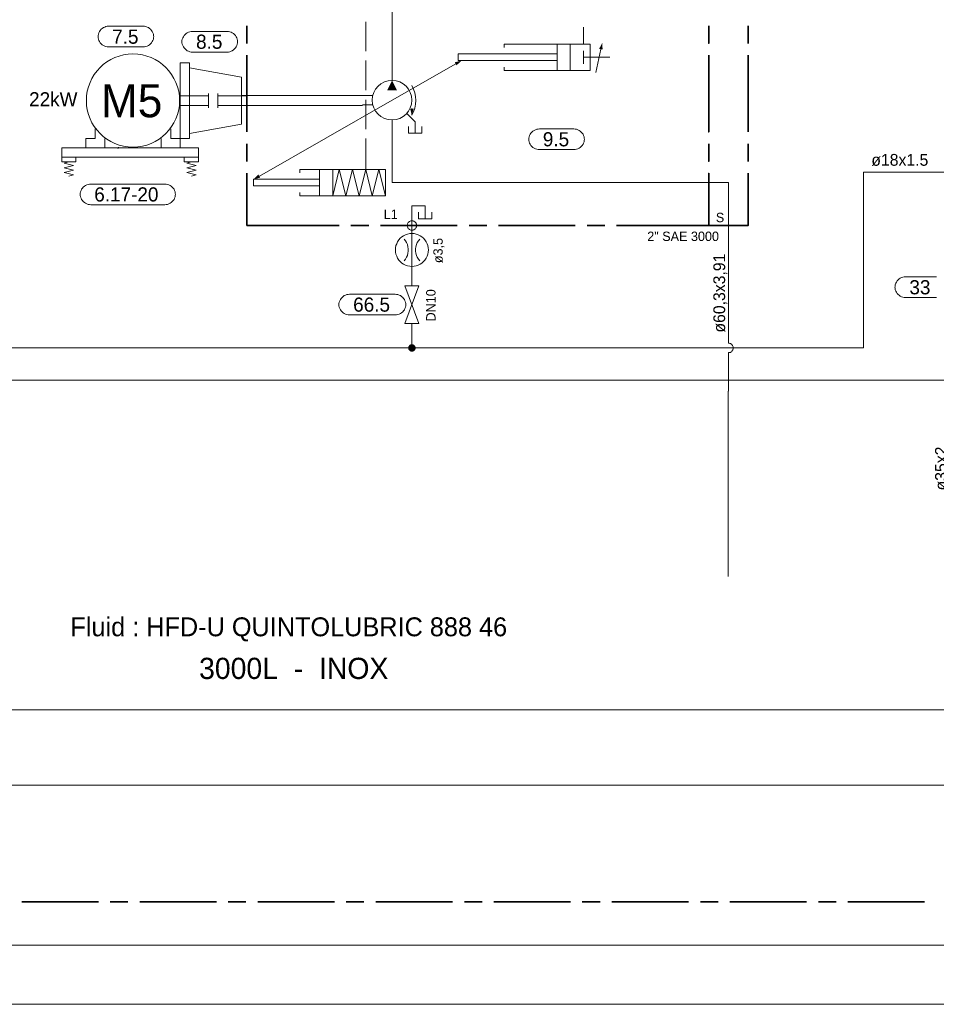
# Model space of a CAD drawing. Header units: millimetres. Extents: x 0 to 138, y 0 to 47.
# Tile 41 of 165: x 29.78 to 35.89, y 0 to 6.57. Entities that reach past the tile are written whole.
import ezdxf

# ---------------------------------------------------------------- set-up
doc = ezdxf.new("R2010")
doc.units = ezdxf.units.MM
for name, color, linetype in [('PDF_Geomertry', 7, 'Continuous'), ('PDF_Solid Fills', 7, 'Continuous'), ('PDF_Text', 7, 'Continuous')]:
    doc.layers.add(name, color=color, linetype=linetype)
doc.styles.add('PDF Arial', font='txt')

msp = doc.modelspace()

# ---------------------------------------------------------------- hatches: boundary and pattern name
at = {"layer": 'PDF_Solid Fills', "transparency": 33554559}
for points in [[(30.4362, 5.7193), (30.4326, 5.7207), (30.4335, 5.7207)], [(30.4362, 5.7193), (30.4326, 5.7201), (30.4326, 5.7207)], [(30.4362, 5.7193), (30.4326, 5.7193), (30.4326, 5.7201)], [(30.4362, 5.7193), (30.4326, 5.7188), (30.4326, 5.7193)], [(30.4362, 5.7193), (30.4326, 5.7179), (30.4326, 5.7188)], [(30.4362, 5.7193), (30.4335, 5.7179), (30.4326, 5.7179)], [(30.4362, 5.7193), (30.4335, 5.7215), (30.434, 5.7221)], [(30.4362, 5.7193), (30.4335, 5.7207), (30.4335, 5.7215)], [(30.4362, 5.7193), (30.4335, 5.7174), (30.4335, 5.7179)], [(30.4362, 5.7193), (30.434, 5.7165), (30.4335, 5.7174)], [(30.4362, 5.7193), (30.434, 5.7221), (30.4349, 5.7221)], [(30.4362, 5.7193), (30.4349, 5.7165), (30.434, 5.7165)], [(30.4362, 5.7193), (30.4349, 5.7221), (30.4354, 5.7221)], [(30.4362, 5.7193), (30.4354, 5.716), (30.4349, 5.7165)], [(30.4362, 5.7193), (30.4354, 5.7221), (30.4362, 5.7221)], [(30.4362, 5.7193), (30.4362, 5.716), (30.4354, 5.716)], [(30.4362, 5.7193), (30.4376, 5.7221), (30.4382, 5.7215)], [(30.4362, 5.7193), (30.4368, 5.7221), (30.4376, 5.7221)], [(30.4362, 5.7193), (30.4362, 5.7221), (30.4368, 5.7221)], [(30.4362, 5.7193), (30.4382, 5.7215), (30.4382, 5.7207)], [(30.4362, 5.7193), (30.439, 5.7207), (30.439, 5.7201)], [(30.4362, 5.7193), (30.4382, 5.7207), (30.439, 5.7207)], [(30.4362, 5.7193), (30.439, 5.7201), (30.439, 5.7193)], [(30.4362, 5.7193), (30.4368, 5.7165), (30.4362, 5.716)], [(30.4362, 5.7193), (30.4376, 5.7165), (30.4368, 5.7165)], [(30.4362, 5.7193), (30.4382, 5.7174), (30.4376, 5.7165)], [(30.4362, 5.7193), (30.4382, 5.7179), (30.4382, 5.7174)], [(30.4362, 5.7193), (30.439, 5.7179), (30.4382, 5.7179)], [(30.4362, 5.7193), (30.439, 5.7188), (30.439, 5.7179)], [(30.4362, 5.7193), (30.439, 5.7193), (30.439, 5.7188)], [(32.3937, 4.3832), (32.3765, 4.4013), (32.3785, 4.4035)], [(32.3937, 4.3832), (32.3785, 4.4035), (32.3813, 4.4054)], [(32.3937, 4.3832), (32.3813, 4.4054), (32.3849, 4.4068)], [(32.3937, 4.3832), (32.3849, 4.4068), (32.3876, 4.4076)], [(32.3937, 4.3832), (32.3876, 4.4076), (32.391, 4.4082)], [(32.3937, 4.3832), (32.391, 4.4082), (32.3937, 4.4082)], [(32.3937, 4.3832), (32.3974, 4.4082), (32.4007, 4.4076)], [(32.3937, 4.3832), (32.3937, 4.4082), (32.3974, 4.4082)], [(32.3937, 4.3832), (32.4007, 4.4076), (32.4035, 4.4068)], [(32.3937, 4.3832), (32.4035, 4.4068), (32.4071, 4.4054)], [(32.3937, 4.3832), (32.4071, 4.4054), (32.4099, 4.4035)], [(32.3937, 4.3832), (32.4099, 4.4035), (32.4118, 4.4013)], [(32.3937, 4.3832), (32.3688, 4.3832), (32.3696, 4.3868)], [(32.3937, 4.3832), (32.3696, 4.3804), (32.3688, 4.3832)], [(32.3937, 4.3832), (32.3696, 4.3868), (32.3701, 4.3901)], [(32.3937, 4.3832), (32.3701, 4.3771), (32.3696, 4.3804)], [(32.3937, 4.3832), (32.3701, 4.3901), (32.371, 4.3929)], [(32.3937, 4.3832), (32.371, 4.3735), (32.3701, 4.3771)], [(32.3937, 4.3832), (32.371, 4.3929), (32.3724, 4.3957)], [(32.3937, 4.3832), (32.3724, 4.3707), (32.371, 4.3735)], [(32.3937, 4.3832), (32.3724, 4.3957), (32.3743, 4.3985)], [(32.3937, 4.3832), (32.3743, 4.3679), (32.3724, 4.3707)], [(32.3937, 4.3832), (32.3743, 4.3985), (32.3765, 4.4013)], [(32.3937, 4.3832), (32.3765, 4.366), (32.3743, 4.3679)], [(32.3937, 4.3832), (32.3785, 4.3638), (32.3765, 4.366)], [(32.3937, 4.3832), (32.3813, 4.3618), (32.3785, 4.3638)], [(32.3937, 4.3832), (32.3849, 4.3604), (32.3813, 4.3618)], [(32.3937, 4.3832), (32.3876, 4.359), (32.3849, 4.3604)], [(32.3937, 4.3832), (32.391, 4.3582), (32.3876, 4.359)], [(32.3937, 4.3832), (32.3937, 4.3582), (32.391, 4.3582)], [(32.3937, 4.3832), (32.4118, 4.4013), (32.414, 4.3985)], [(32.3937, 4.3832), (32.414, 4.3985), (32.416, 4.3957)], [(32.3937, 4.3832), (32.416, 4.3957), (32.4174, 4.3929)], [(32.3937, 4.3832), (32.4174, 4.3929), (32.4182, 4.3901)], [(32.3937, 4.3832), (32.4182, 4.3901), (32.4187, 4.3868)], [(32.3937, 4.3832), (32.4187, 4.3868), (32.4196, 4.3832)], [(32.3937, 4.3832), (32.3974, 4.3582), (32.3937, 4.3582)], [(32.3937, 4.3832), (32.4007, 4.359), (32.3974, 4.3582)], [(32.3937, 4.3832), (32.4035, 4.3604), (32.4007, 4.359)], [(32.3937, 4.3832), (32.4071, 4.3618), (32.4035, 4.3604)], [(32.3937, 4.3832), (32.4099, 4.3638), (32.4071, 4.3618)], [(32.3937, 4.3832), (32.4118, 4.366), (32.4099, 4.3638)], [(32.3937, 4.3832), (32.414, 4.3679), (32.4118, 4.366)], [(32.3937, 4.3832), (32.416, 4.3707), (32.414, 4.3679)], [(32.3937, 4.3832), (32.4174, 4.3735), (32.416, 4.3707)], [(32.3937, 4.3832), (32.4182, 4.3771), (32.4174, 4.3735)], [(32.3937, 4.3832), (32.4187, 4.3804), (32.4182, 4.3771)], [(32.3937, 4.3832), (32.4196, 4.3832), (32.4187, 4.3804)]]:
    msp.add_hatch(color=256, dxfattribs=at).paths.add_polyline_path(points)

# ---------------------------------------------------------------- linework, layer by layer
at = {"layer": 'PDF_Geomertry', "lineweight": 15}
for points in [[(0.0007, 0.0035), (66.2187, 0.0035), (66.2187, 46.7735), (0.0007, 46.7735), (0.0007, 0.0035)], [(1.9696, 0.3971), (65.8251, 0.3971), (65.8251, 46.3799), (1.9696, 46.3799), (1.9696, 0.3971)], [(30.6007, 6.5304), (30.6099, 6.5299), (30.6196, 6.5276), (30.6279, 6.5249), (30.6363, 6.5207), (30.6437, 6.516), (30.6507, 6.5096), (30.6571, 6.5026), (30.6618, 6.4951), (30.666, 6.4868), (30.6696, 6.4776), (30.671, 6.4688), (30.6715, 6.4596), (30.6715, 6.4624), (30.671, 6.4535), (30.6696, 6.4443), (30.666, 6.4354), (30.6618, 6.4276), (30.6571, 6.4193), (30.6507, 6.4124), (30.6437, 6.4068), (30.6363, 6.4013), (30.6279, 6.3971), (30.6196, 6.3943), (30.6099, 6.3924), (30.6007, 6.3924), (30.3715, 6.3924), (30.3618, 6.3924), (30.3529, 6.3943), (30.3446, 6.3971), (30.3363, 6.4013), (30.3285, 6.4068), (30.3215, 6.4124), (30.3154, 6.4193), (30.3104, 6.4276), (30.3063, 6.4354), (30.3029, 6.4443), (30.3015, 6.4535), (30.3007, 6.4624), (30.3007, 6.4596), (30.3015, 6.4688), (30.3029, 6.4776), (30.3063, 6.4868), (30.3104, 6.4951), (30.3154, 6.5026), (30.3215, 6.5096), (30.3285, 6.516), (30.3363, 6.5207), (30.3446, 6.5249), (30.3529, 6.5276), (30.3618, 6.5299), (30.3715, 6.5304), (30.6007, 6.5304)], [(31.1604, 6.4957), (31.1696, 6.4951), (31.1785, 6.4938), (31.1876, 6.4901), (31.196, 6.486), (31.2035, 6.4813), (31.2104, 6.4749), (31.2168, 6.4679), (31.2215, 6.4604), (31.2257, 6.4521), (31.2285, 6.4438), (31.2307, 6.434), (31.2313, 6.4249), (31.2313, 6.4285), (31.2307, 6.4188), (31.2285, 6.4096), (31.2257, 6.4013), (31.2215, 6.3929), (31.2168, 6.3854), (31.2104, 6.3785), (31.2035, 6.3721), (31.196, 6.3665), (31.1876, 6.3632), (31.1785, 6.3596), (31.1696, 6.3582), (31.1604, 6.3576), (30.9307, 6.3576), (30.9215, 6.3582), (30.9126, 6.3596), (30.9035, 6.3632), (30.896, 6.3665), (30.8876, 6.3721), (30.8807, 6.3785), (30.8751, 6.3854), (30.8696, 6.3929), (30.8654, 6.4013), (30.8626, 6.4096), (30.8604, 6.4188), (30.8604, 6.4285), (30.8604, 6.4249), (30.8604, 6.434), (30.8626, 6.4438), (30.8654, 6.4521), (30.8696, 6.4604), (30.8751, 6.4679), (30.8807, 6.4749), (30.8876, 6.4813), (30.896, 6.486), (30.9035, 6.4901), (30.9126, 6.4938), (30.9215, 6.4951), (30.9307, 6.4957), (31.1604, 6.4957)], [(30.8479, 6.2854), (30.8479, 5.7818), (30.9104, 5.7818), (30.9104, 6.2854)], [(33.4737, 5.8451), (33.4835, 5.8443), (33.4924, 5.8429), (33.5007, 5.8396), (33.509, 5.8354), (33.5168, 5.8304), (33.5238, 5.8243), (33.5299, 5.8174), (33.5354, 5.8096), (33.539, 5.8013), (33.5424, 5.7929), (33.5437, 5.7832), (33.5446, 5.7743), (33.5446, 5.7776), (33.5437, 5.7679), (33.5424, 5.759), (33.539, 5.7507), (33.5354, 5.7424), (33.5299, 5.7346), (33.5238, 5.7276), (33.5168, 5.7215), (33.509, 5.7165), (33.5007, 5.7124), (33.4924, 5.709), (33.4835, 5.7076), (33.4737, 5.7068), (33.2446, 5.7068), (33.2354, 5.7076), (33.2265, 5.709), (33.2174, 5.7124), (33.209, 5.7165), (33.2015, 5.7215), (33.1946, 5.7276), (33.1882, 5.7346), (33.1835, 5.7424), (33.1793, 5.7507), (33.1765, 5.759), (33.1743, 5.7679), (33.1737, 5.7776), (33.1737, 5.7743), (33.1743, 5.7832), (33.1765, 5.7929), (33.1793, 5.8013), (33.1835, 5.8096), (33.1882, 5.8174), (33.1946, 5.8243), (33.2015, 5.8304), (33.209, 5.8354), (33.2174, 5.8396), (33.2265, 5.8429), (33.2354, 5.8443), (33.2446, 5.8451), (33.4737, 5.8451)], [(30.0585, 5.6563), (30.9701, 5.6563), (30.9701, 5.7193), (30.0585, 5.7193), (30.0585, 5.6563)], [(30.1215, 5.6563), (30.0904, 5.6563)], [(30.7451, 5.4771), (30.7549, 5.4771), (30.764, 5.4749), (30.7724, 5.4721), (30.7807, 5.4679), (30.7882, 5.4624), (30.7951, 5.4568), (30.8015, 5.4499), (30.8071, 5.4424), (30.8104, 5.434), (30.814, 5.4249), (30.8154, 5.416), (30.816, 5.4068), (30.816, 5.4096), (30.8154, 5.4007), (30.814, 5.3915), (30.8104, 5.3826), (30.8071, 5.3743), (30.8015, 5.3665), (30.7951, 5.3596), (30.7882, 5.3535), (30.7807, 5.3485), (30.7724, 5.3443), (30.764, 5.3415), (30.7549, 5.3396), (30.7451, 5.3388), (30.2521, 5.3388), (30.2424, 5.3396), (30.2335, 5.3415), (30.2251, 5.3443), (30.2168, 5.3485), (30.209, 5.3535), (30.2021, 5.3596), (30.196, 5.3665), (30.191, 5.3743), (30.1868, 5.3826), (30.1835, 5.3915), (30.1821, 5.4007), (30.1813, 5.4096), (30.1813, 5.4068), (30.1821, 5.416), (30.1835, 5.4249), (30.1868, 5.434), (30.191, 5.4424), (30.196, 5.4499), (30.2021, 5.4568), (30.209, 5.4624), (30.2168, 5.4679), (30.2251, 5.4721), (30.2335, 5.4749), (30.2424, 5.4771), (30.2521, 5.4771), (30.7451, 5.4771)], [(32.4257, 5.2007), (32.4251, 5.2049), (32.4243, 5.209), (32.4229, 5.2124), (32.4215, 5.2165), (32.4187, 5.2201), (32.4168, 5.2229), (32.4132, 5.2257), (32.4099, 5.2276), (32.4063, 5.2299), (32.4021, 5.2313), (32.3979, 5.2318), (32.3937, 5.2318), (32.3904, 5.2318), (32.3863, 5.2313), (32.3821, 5.2299), (32.3785, 5.2276), (32.3751, 5.2257), (32.3715, 5.2229), (32.3696, 5.2201), (32.3668, 5.2165), (32.3654, 5.2124), (32.364, 5.209), (32.3632, 5.2049), (32.3626, 5.2007), (32.3632, 5.1965), (32.364, 5.1924), (32.3654, 5.1887), (32.3668, 5.1846), (32.3696, 5.1818), (32.3715, 5.1785), (32.3751, 5.1757), (32.3785, 5.1735), (32.3821, 5.1715), (32.3863, 5.1701), (32.3904, 5.1693), (32.3937, 5.1693), (32.3979, 5.1693), (32.4021, 5.1701), (32.4063, 5.1715), (32.4099, 5.1735), (32.4132, 5.1757), (32.4168, 5.1785), (32.4187, 5.1818), (32.4215, 5.1846), (32.4229, 5.1887), (32.4243, 5.1924), (32.4251, 5.1965), (32.4257, 5.2007)], [(32.5043, 5.0374), (32.5035, 5.0513), (32.5007, 5.066), (32.496, 5.079), (32.4896, 5.0924), (32.4813, 5.104), (32.4724, 5.1151), (32.4613, 5.1243), (32.4493, 5.1326), (32.4362, 5.1388), (32.4229, 5.1437), (32.4085, 5.1465), (32.3937, 5.1471), (32.3799, 5.1465), (32.3654, 5.1437), (32.3521, 5.1388), (32.339, 5.1326), (32.3271, 5.1243), (32.316, 5.1151), (32.3071, 5.104), (32.2987, 5.0924), (32.2924, 5.079), (32.2876, 5.066), (32.2849, 5.0513), (32.284, 5.0374), (32.2849, 5.0229), (32.2876, 5.009), (32.2924, 4.9951), (32.2987, 4.9826), (32.3071, 4.9701), (32.316, 4.9596), (32.3271, 4.9499), (32.339, 4.9424), (32.3521, 4.9354), (32.3654, 4.9313), (32.3799, 4.9285), (32.3937, 4.9271), (32.4085, 4.9285), (32.4229, 4.9313), (32.4362, 4.9354), (32.4493, 4.9424), (32.4613, 4.9499), (32.4724, 4.9596), (32.4813, 4.9701), (32.4896, 4.9826), (32.496, 4.9951), (32.5007, 5.009), (32.5035, 5.0229), (32.5043, 5.0374)], [(32.3474, 4.5471), (32.441, 4.7985), (32.3474, 4.7985), (32.441, 4.5471), (32.3474, 4.5471)], [(32.2826, 4.7415), (32.2918, 4.741), (32.3007, 4.7396), (32.3099, 4.736), (32.3182, 4.7326), (32.3257, 4.7271), (32.3326, 4.7207), (32.339, 4.7138), (32.3438, 4.7062), (32.3479, 4.6979), (32.3507, 4.6896), (32.3529, 4.6804), (32.3535, 4.6707), (32.3535, 4.6743), (32.3529, 4.6651), (32.3507, 4.6563), (32.3479, 4.6471), (32.3438, 4.6388), (32.339, 4.6313), (32.3326, 4.6243), (32.3257, 4.6179), (32.3182, 4.6132), (32.3099, 4.609), (32.3007, 4.6063), (32.2918, 4.604), (32.2826, 4.6035), (31.9779, 4.6035), (31.9682, 4.604), (31.959, 4.6063), (31.9507, 4.609), (31.9424, 4.6132), (31.9349, 4.6179), (31.9279, 4.6243), (31.9215, 4.6313), (31.9168, 4.6388), (31.9126, 4.6471), (31.909, 4.6563), (31.9076, 4.6651), (31.9071, 4.6743), (31.9071, 4.6707), (31.9076, 4.6804), (31.909, 4.6896), (31.9126, 4.6979), (31.9168, 4.7062), (31.9215, 4.7138), (31.9279, 4.7207), (31.9349, 4.7271), (31.9424, 4.7326), (31.9507, 4.736), (31.959, 4.7396), (31.9682, 4.741), (31.9779, 4.7415), (32.2826, 4.7415)]]:
    msp.add_lwpolyline(points, close=True, dxfattribs=at)
for points in [[(32.966, 9.4063), (32.966, 9.0354), (34.5063, 9.0354), (34.5063, 6.961), (34.5063, 6.6971), (34.3743, 6.6971), (32.834, 6.6971), (32.3063, 6.6971), (32.2618, 6.6971), (32.2618, 6.2568), (32.2618, 6.1688)], [(32.0863, 6.5604), (32.0863, 6.3632)], [(33.5382, 6.411), (33.5382, 6.5243)], [(33.0104, 6.3888), (33.0104, 6.411), (33.5821, 6.411), (33.5821, 6.2346), (33.0104, 6.2346), (33.0104, 6.2568)], [(33.3626, 6.411), (33.3626, 6.2346)], [(33.4501, 6.411), (33.4501, 6.2346)], [(33.6201, 6.2221), (33.6543, 6.3776)], [(33.3626, 6.3451), (32.7021, 6.3451), (32.7021, 6.3007), (33.3626, 6.3007)], [(33.5382, 6.3665), (33.5382, 6.279)], [(33.7146, 6.3229), (33.5382, 6.3229)], [(30.9104, 6.2535), (31.2563, 6.191), (31.2563, 5.8762), (30.9104, 5.8137)], [(31.3765, 5.5304), (32.2618, 6.0368), (32.6862, 6.279)], [(32.0863, 6.3007), (32.0863, 6.1035)], [(32.3937, 5.936), (32.4049, 5.9596), (32.4132, 5.984), (32.4174, 6.0096), (32.4196, 6.0354), (32.4174, 6.061), (32.4132, 6.086), (32.4049, 6.111), (32.3937, 6.134)], [(31.0363, 6.0651), (30.8479, 6.0651)], [(31.0363, 6.0812), (31.0363, 5.9868)], [(31.0993, 6.0812), (31.0993, 5.9868)], [(31.0993, 6.0651), (31.291, 6.0651)], [(32.134, 6.0679), (32.064, 6.0679), (31.259, 6.0679)], [(31.0363, 6.0021), (30.8479, 6.0021)], [(31.0993, 6.0021), (31.291, 6.0021)], [(32.064, 6.0021), (31.259, 6.0021)], [(32.134, 6.0054), (32.064, 6.0054)], [(32.0863, 6.0401), (32.0863, 5.8438)], [(32.3937, 5.9396), (32.3937, 5.9804)], [(32.3599, 5.9485), (32.416, 5.8924), (32.416, 5.8165)], [(32.2618, 5.9049), (32.2618, 5.4868), (34.3743, 5.4868), (34.5063, 5.4868), (34.5063, 5.2007), (34.5063, 4.4146), (34.5104, 4.4146), (34.5146, 4.4138), (34.5187, 4.4124), (34.5224, 4.4104), (34.5257, 4.4082), (34.5285, 4.4054), (34.5313, 4.4026), (34.5335, 4.3993), (34.5354, 4.3957), (34.5368, 4.3915), (34.5376, 4.3874), (34.5382, 4.3832), (34.5376, 4.379), (34.5368, 4.3757), (34.5354, 4.3715), (34.5335, 4.3679), (34.5313, 4.3646), (34.5285, 4.361), (34.5257, 4.3582), (34.5224, 4.3563), (34.5187, 4.354), (34.5146, 4.3535), (34.5104, 4.3521), (34.5063, 4.3521), (34.5104, 4.3521), (34.5146, 4.3535), (34.5187, 4.354), (34.5224, 4.3563), (34.5257, 4.3582), (34.5285, 4.361), (34.5313, 4.3646), (34.5335, 4.3679), (34.5354, 4.3715), (34.5368, 4.3757), (34.5376, 4.379), (34.5382, 4.3832), (34.5376, 4.3874), (34.5368, 4.3915), (34.5354, 4.3957), (34.5335, 4.3993), (34.5313, 4.4026), (34.5285, 4.4054), (34.5257, 4.4082), (34.5224, 4.4104), (34.5187, 4.4124), (34.5146, 4.4138), (34.5104, 4.4146), (34.5063, 4.4146)], [(32.3724, 5.861), (32.3724, 5.8165), (32.4604, 5.8165), (32.4604, 5.861)], [(30.2821, 5.8451), (30.2821, 5.7818), (30.2188, 5.7818), (30.2188, 5.7193), (30.3446, 5.7193), (30.3446, 5.7818)], [(30.7849, 5.8451), (30.7849, 5.7818), (30.8479, 5.7818), (30.8479, 5.7193), (30.7215, 5.7193), (30.7215, 5.7818)], [(32.0863, 5.7804), (32.0863, 5.5749)], [(30.1529, 5.6563), (30.1529, 5.6249), (30.0585, 5.6249), (30.0585, 5.6563)], [(30.9701, 5.6563), (30.9701, 5.6249), (30.8757, 5.6249), (30.8757, 5.6563)], [(30.1057, 5.5304), (30.1376, 5.5388), (30.0743, 5.554), (30.1376, 5.5701), (30.0743, 5.586), (30.1376, 5.6013), (30.0743, 5.6174), (30.1057, 5.6249)], [(30.9229, 5.5304), (30.9543, 5.5388), (30.8918, 5.554), (30.9543, 5.5701), (30.8918, 5.586), (30.9543, 5.6013), (30.8918, 5.6174), (30.9229, 5.6249)], [(31.646, 5.5526), (31.646, 5.5749), (32.2182, 5.5749), (32.2182, 5.3985), (32.1743, 5.5749), (32.1299, 5.3985), (32.0863, 5.5749), (32.0424, 5.3985), (31.9979, 5.5749), (31.9543, 5.3985), (31.9099, 5.5749), (31.866, 5.3985), (31.866, 5.5749)], [(31.7779, 5.5749), (31.7779, 5.3985)], [(36.059, 5.5563), (35.4057, 5.5563), (35.4057, 4.3832), (32.3937, 4.3832), (32.3937, 4.5471)], [(31.7779, 5.509), (31.3382, 5.509), (31.3382, 5.4646), (31.7779, 5.4646)], [(32.2182, 5.3985), (31.646, 5.3985), (31.646, 5.4207)], [(32.3937, 5.1568), (32.3937, 5.3326), (32.4821, 5.3326), (32.4821, 5.2443)], [(32.4382, 5.2888), (32.4382, 5.2443), (32.5265, 5.2443), (32.5265, 5.2888)], [(32.3937, 4.7985), (32.3937, 5.1693)], [(32.3937, 5.1471), (32.3937, 4.9271)], [(32.3418, 4.9638), (32.3507, 4.9757), (32.3585, 4.9882), (32.364, 5.0012), (32.3674, 5.0151), (32.3696, 5.0299), (32.3696, 5.0443), (32.3674, 5.059), (32.364, 5.0729), (32.3585, 5.0868), (32.3507, 5.0993), (32.3418, 5.1104)], [(32.4465, 5.1104), (32.4376, 5.0993), (32.4299, 5.0868), (32.4243, 5.0729), (32.421, 5.059), (32.4187, 5.0443), (32.4187, 5.0299), (32.421, 5.0151), (32.4243, 5.0012), (32.4299, 4.9882), (32.4376, 4.9757), (32.4465, 4.9638)], [(35.8937, 4.7201), (35.8849, 4.7201), (35.6868, 4.7201), (35.6779, 4.7201), (35.6687, 4.7221), (35.6599, 4.7249), (35.6515, 4.729), (35.6437, 4.7346), (35.6368, 4.7401), (35.6307, 4.7471), (35.6257, 4.7549), (35.6215, 4.7632), (35.6188, 4.7721), (35.6168, 4.7813), (35.616, 4.7901), (35.616, 4.7874), (35.6168, 4.7965), (35.6188, 4.8054), (35.6215, 4.8146), (35.6257, 4.8229), (35.6307, 4.8304), (35.6368, 4.8374), (35.6437, 4.8438), (35.6515, 4.8485), (35.6599, 4.8526), (35.6687, 4.8554), (35.6779, 4.8576), (35.6868, 4.8582), (35.8849, 4.8582), (35.8849, 4.8582), (35.8937, 4.8576)], [(26.2299, 4.5688), (26.2299, 4.3832), (32.3937, 4.3832)], [(34.5063, 4.3521), (34.5063, 4.0943), (34.5035, 4.0943), (34.5035, 2.859)], [(3.8682, 4.1693), (53.2376, 4.1693)], [(3.8682, 1.9693), (53.2376, 1.9693)], [(3.296, 1.4665), (53.7251, 1.4665)]]:
    msp.add_lwpolyline(points, dxfattribs=at)
at = {"layer": 'PDF_Geomertry', "lineweight": 35}
for points in [[(31.2937, 6.4151), (31.2937, 6.5332)], [(34.6382, 6.5332), (34.6382, 6.4151)], [(31.2937, 5.8249), (31.2937, 6.3368)], [(34.6382, 6.3368), (34.6382, 5.8249)], [(31.2937, 5.6285), (31.2937, 5.7465)], [(34.6382, 5.7465), (34.6382, 5.6285)], [(31.909, 5.2007), (31.2937, 5.2007), (31.2937, 5.5493)], [(34.6382, 5.5493), (34.6382, 5.2007), (34.3743, 5.2007), (34.3743, 5.5493), (34.3743, 5.2007), (33.759, 5.2007)], [(32.1057, 5.2007), (31.9876, 5.2007)], [(32.6965, 5.2007), (32.1849, 5.2007)], [(32.8932, 5.2007), (32.7751, 5.2007)], [(33.484, 5.2007), (32.9724, 5.2007)], [(33.6807, 5.2007), (33.5626, 5.2007)], [(29.791, 0.6868), (30.3029, 0.6868)], [(30.3813, 0.6868), (30.4993, 0.6868)], [(30.5785, 0.6868), (31.0904, 0.6868)], [(31.1687, 0.6868), (31.2868, 0.6868)], [(31.3654, 0.6868), (31.8771, 0.6868)], [(31.9563, 0.6868), (32.0743, 0.6868)], [(32.1529, 0.6868), (32.6646, 0.6868)], [(32.7438, 0.6868), (32.8618, 0.6868)], [(32.9404, 0.6868), (33.4521, 0.6868)], [(33.5307, 0.6868), (33.6488, 0.6868)], [(33.7279, 0.6868), (34.2396, 0.6868)], [(34.3182, 0.6868), (34.4362, 0.6868)], [(34.5154, 0.6868), (35.0271, 0.6868)], [(35.1057, 0.6868), (35.2237, 0.6868)], [(35.3029, 0.6868), (35.814, 0.6868)]]:
    msp.add_lwpolyline(points, dxfattribs=at)
for points in [[(34.3743, 6.5332), (34.3743, 6.4151)], [(34.3743, 6.3368), (34.3743, 5.8249)], [(34.3743, 5.7465), (34.3743, 5.6285)]]:
    msp.add_lwpolyline(points, close=True, dxfattribs=at)
at = {"layer": 'PDF_Geomertry', "lineweight": -3}
for points in [[(30.4326, 5.7201), (30.4362, 5.7193)], [(30.4326, 5.7188), (30.4362, 5.7193)], [(30.4335, 5.7215), (30.4362, 5.7193)], [(30.4335, 5.7174), (30.4362, 5.7193)], [(30.434, 5.7221), (30.4362, 5.7193)], [(30.434, 5.7165), (30.4362, 5.7193)], [(30.4349, 5.7221), (30.4362, 5.7193)], [(30.4349, 5.7165), (30.4362, 5.7193)], [(30.4376, 5.7221), (30.4362, 5.7193)], [(30.4368, 5.7221), (30.4362, 5.7193)], [(30.4362, 5.7221), (30.4362, 5.7193)], [(30.4382, 5.7215), (30.4362, 5.7193)], [(30.439, 5.7201), (30.4362, 5.7193)], [(30.4362, 5.716), (30.4362, 5.7193)], [(30.4368, 5.7165), (30.4362, 5.7193)], [(30.4376, 5.7165), (30.4362, 5.7193)], [(30.4382, 5.7174), (30.4362, 5.7193)], [(30.439, 5.7188), (30.4362, 5.7193)]]:
    msp.add_lwpolyline(points, dxfattribs=at)
at = {"layer": 'PDF_Geomertry', "lineweight": 0}
for points in [[(30.434, 5.7193), (30.434, 5.7188), (30.4349, 5.7188), (30.4349, 5.7179), (30.4354, 5.7179), (30.4362, 5.7179), (30.4368, 5.7179), (30.4368, 5.7188), (30.4376, 5.7188), (30.4376, 5.7193), (30.4376, 5.7201), (30.4368, 5.7207), (30.4362, 5.7207), (30.4354, 5.7207), (30.4349, 5.7207), (30.4349, 5.7201), (30.434, 5.7201), (30.434, 5.7193)], [(32.3813, 4.3832), (32.3821, 4.3818), (32.3821, 4.3804), (32.3826, 4.3785), (32.3835, 4.3771), (32.384, 4.3757), (32.3854, 4.3743), (32.3863, 4.3735), (32.3876, 4.3729), (32.3896, 4.3721), (32.391, 4.3715), (32.3924, 4.3707), (32.3937, 4.3707), (32.396, 4.3707), (32.3974, 4.3715), (32.3988, 4.3721), (32.4007, 4.3729), (32.4021, 4.3735), (32.4029, 4.3743), (32.4043, 4.3757), (32.4049, 4.3771), (32.4057, 4.3785), (32.4063, 4.3804), (32.4063, 4.3818), (32.4071, 4.3832), (32.4063, 4.3854), (32.4063, 4.3868), (32.4057, 4.3882), (32.4049, 4.3896), (32.4043, 4.391), (32.4029, 4.3924), (32.4021, 4.3937), (32.4007, 4.3943), (32.3988, 4.3951), (32.3974, 4.3957), (32.396, 4.3957), (32.3937, 4.3957), (32.3924, 4.3957), (32.391, 4.3957), (32.3896, 4.3951), (32.3876, 4.3943), (32.3863, 4.3937), (32.3854, 4.3924), (32.384, 4.391), (32.3835, 4.3896), (32.3826, 4.3882), (32.3821, 4.3868), (32.3821, 4.3854), (32.3813, 4.3832)]]:
    msp.add_lwpolyline(points, close=True, dxfattribs=at)
at = {"layer": 'PDF_Geomertry', "lineweight": 15}
for centre, radius in [((30.5335, 6.034), 0.3111), ((32.2617, 6.0367), 0.1321)]:
    msp.add_circle(centre, radius, dxfattribs=at)
at = {"layer": 'PDF_Solid Fills', "transparency": 33554559}
for points in [[(33.6432, 6.3799), (33.666, 6.3749), (33.6432, 6.3799), (33.664, 6.4201)], [(32.6799, 6.2896), (32.6918, 6.2687), (32.6799, 6.2896), (32.7243, 6.3007)], [(32.2618, 6.1688), (32.2293, 6.1026), (32.2618, 6.1688), (32.2951, 6.1026)], [(32.4057, 5.9804), (32.3826, 5.9804), (32.4057, 5.9804), (32.3937, 5.936)], [(31.3821, 5.5201), (31.3701, 5.541), (31.3821, 5.5201), (31.3382, 5.509)]]:
    msp.add_solid(points, dxfattribs=at)

# ---------------------------------------------------------------- texts
at = {"layer": 'PDF_Text', "attachment_point": 7, "style": 'PDF Arial'}
for s, insert, char_height in [('7.5', (30.3946, 6.4121), 0.09445), ('8.5', (30.9543, 6.3783), 0.09445), ('M5', (30.3196, 5.9197), 0.22051), ('22kW', (29.8404, 5.9957), 0.09445), ('9.5', (33.2674, 5.7274), 0.09445), ('ø18x1.5', (35.4585, 5.597), 0.07874), ('6.17-20', (30.2751, 5.3594), 0.09445), ('L1', (32.2057, 5.2443), 0.06283), ('S', (34.4215, 5.2218), 0.0628), ('2" SAE 3000', (33.964, 5.096), 0.062833), ('33', (35.7126, 4.7399), 0.09445), ('66.5', (32.0021, 4.6241), 0.09445), ('Fluid : HFD-U QUINTOLUBRIC 888 46', (30.116, 2.4248), 0.126064), ('3000L  -  INOX', (30.9743, 2.1723), 0.141573)]:
    msp.add_mtext(s, dxfattribs=dict(at, insert=insert, char_height=char_height))
at = {"layer": 'PDF_Text', "attachment_point": 7, "rotation": 90, "style": 'PDF Arial'}
for s, insert, char_height in [('ø3,5', (32.6112, 4.9493), 0.06283), ('ø60,3x3,91', (34.4982, 4.486), 0.07874), ('DN10', (32.5526, 4.5604), 0.06283), ('ø35x2', (35.9647, 3.4326), 0.07874)]:
    msp.add_mtext(s, dxfattribs=dict(at, insert=insert, char_height=char_height))

doc.saveas('drawing.dxf')
